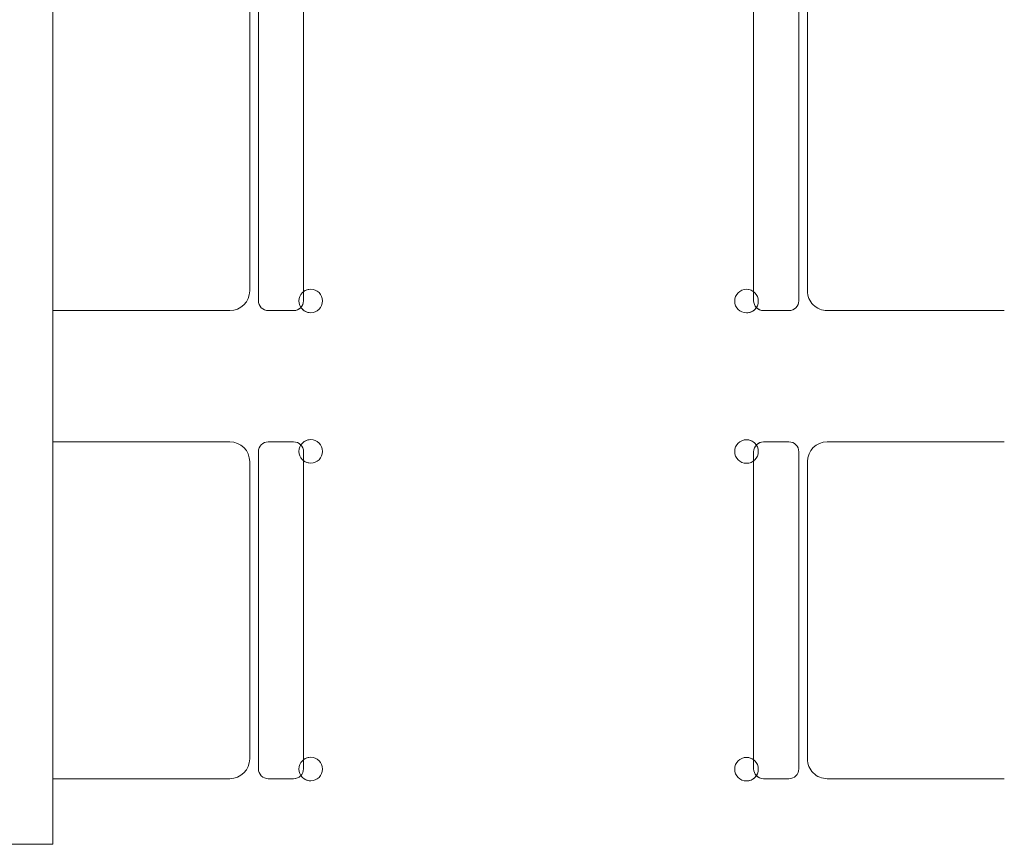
# Model space of a CAD drawing. Header units: millimetres. Extents: x -37728 to 44100, y 631619 to 691915.
# Tile 136 of 256: x 328 to 1591, y 656954 to 658011. Entities that reach past the tile are written whole.
import ezdxf

# ---------------------------------------------------------------- set-up
doc = ezdxf.new("R2010")
doc.units = ezdxf.units.MM
doc.layers.add('_XREF', color=7, linetype='Continuous')
doc.layers.add('I-FURN', color=252, linetype='Continuous', lineweight=5)

# ---------------------------------------------------------------- blocks, each defined once
blk = doc.blocks.new('ZZZ Meb Krzesło zwykłe ___FK_v04_0 - przykład-7073046-__-00_00 Przyziemie PB')
at = {"layer": 'I-FURN', "color": 252}
for p, q in [((-21.59, 10), (-21.59, -12.7)), ((21.59, -12.7), (21.59, 10)), ((20.32, -16.35), (-20.32, -16.35)), ((-20.32, -16.35), (20.32, -16.35)), ((-19.05, -15.24), (19.05, -15.24)), ((-21.59, -17.62), (-21.59, -20.87)), ((-21.59, -17.62), (-21.59, -20.87)), ((21.59, -20.87), (21.59, -17.62)), ((21.59, -17.62), (21.59, -20.87)), ((-20.32, -22.14), (20.32, -22.14)), ((-19.16, -22.14), (19.18, -22.14))]:
    blk.add_line(p, q, dxfattribs=at)
for centre, radius, start, end in [((-19.05, -12.7), 2.54, 180, 270), ((19.05, -12.7), 2.54, 270, 360), ((-20.32, -17.62), 1.27, 90, 180), ((-20.32, -17.62), 1.27, 90, 180), ((20.32, -17.62), 1.27, 360, 90), ((20.32, -17.62), 1.27, 0, 90), ((-20.32, -20.87), 1.27, 180, 227.4093), ((-20.32, -20.87), 1.27, 180, 270), ((20.32, -20.87), 1.27, 270, 0), ((20.32, -20.87), 1.27, 313.2379, 360), ((-20.35, -23.06), 1.51, 360, 180), ((-20.35, -23.06), 1.51, 123.4855, 180), ((-20.35, -23.06), 1.51, 360, 37.7171), ((20.37, -23.06), 1.51, 360, 180), ((20.37, -23.06), 1.51, 142.2829, 180), ((20.37, -23.06), 1.51, 0, 57.1936), ((-20.35, -23.06), 1.51, 180, 360), ((-20.35, -23.06), 1.51, 180, 360), ((20.37, -23.06), 1.51, 180, 360), ((20.37, -23.06), 1.51, 180, 360)]:
    blk.add_arc(centre, radius, start, end, dxfattribs=at)
blk = doc.blocks.new('Meb Stół prosty ___FK_04_1 - Stół prosty 2-9214470-__-00_00 Przyziemie PB')
at = {"layer": 'I-FURN', "color": 252}
for p, q in [((-118.17, 30.48), (-118.17, -49.52)), ((-118.17, -49.52), (121.83, -49.52))]:
    blk.add_line(p, q, dxfattribs=at)
blk = doc.blocks.new('A$C4e31ac75')
at = {"layer": 'I-FURN'}
for name, p, rotation in [('Meb Stół prosty ___FK_04_1 - Stół prosty 2-9214470-__-00_00 Przyziemie PB', (-334.71, 285.42), 90.00000000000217), ('ZZZ Meb Krzesło zwykłe ___FK_v04_0 - przykład-7073046-__-00_00 Przyziemie PB', (-275.19, 257.25), 90.00000000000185), ('ZZZ Meb Krzesło zwykłe ___FK_v04_0 - przykład-7073046-__-00_00 Przyziemie PB', (-173.19, 257.25), 270.0000000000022), ('ZZZ Meb Krzesło zwykłe ___FK_v04_0 - przykład-7073046-__-00_00 Przyziemie PB', (-275.19, 197.25), 90.00000000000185), ('ZZZ Meb Krzesło zwykłe ___FK_v04_0 - przykład-7073046-__-00_00 Przyziemie PB', (-173.19, 197.25), 270.0000000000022)]:
    blk.add_blockref(name, p, dxfattribs=dict(at, rotation=rotation))

msp = doc.modelspace()

# ---------------------------------------------------------------- block references
at = {"layer": '_XREF', "xscale": 10, "yscale": 10, "zscale": 10}
msp.add_blockref('A$C4e31ac75', (3222.8, 655281.1), dxfattribs=at)

doc.saveas('drawing.dxf')
